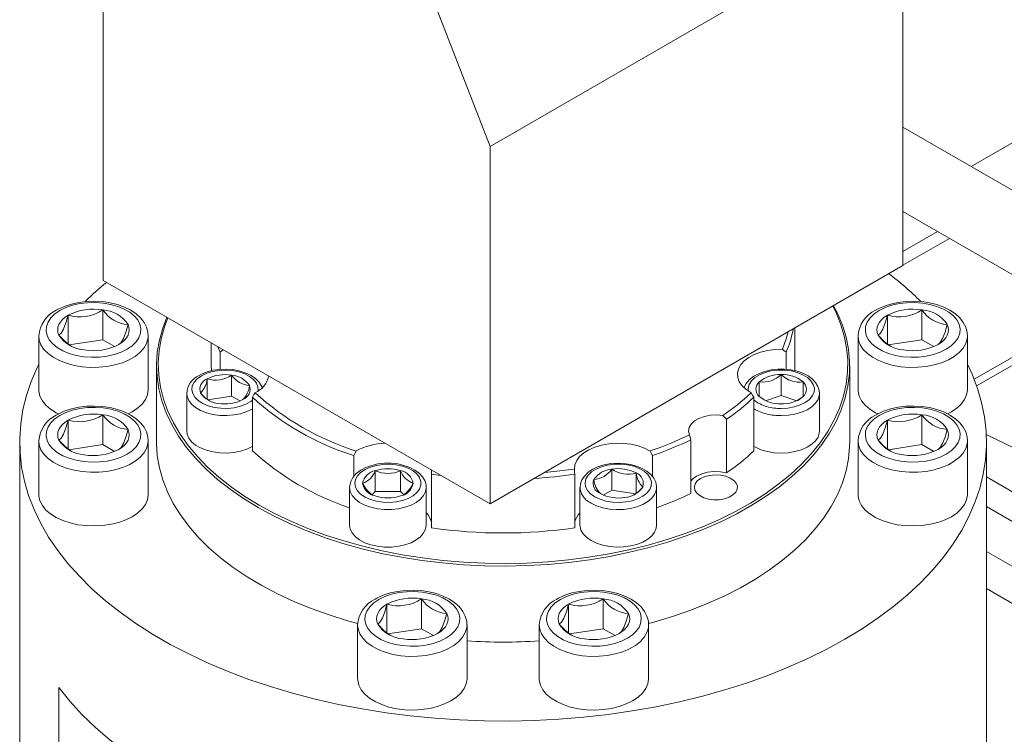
# Model space of a CAD drawing. Header units: millimetres. Extents: x 525 to 29324, y 175 to 20618.
# Tile 152 of 220: x 6791 to 7061, y 14985 to 15181. Entities that reach past the tile are written whole.
import ezdxf

# ---------------------------------------------------------------- set-up
doc = ezdxf.new("R2010")
doc.units = ezdxf.units.MM
doc.linetypes.add('SLD-Centrada-doble', pattern=[12.7, 6.35, -1.27, 1.27, -1.27, 1.27, -1.27])
doc.linetypes.add('SLD-Continua', pattern=[0])

msp = doc.modelspace()

# ---------------------------------------------------------------- linework, layer by layer
at = {"color": 7, "linetype": 'SLD-Continua', "lineweight": 18, "ltscale": 35}
for p, q in [((6891.47, 15220.23), (6920.04, 15146.58)), ((7033.17, 15211.9), (6920.04, 15146.58)), ((7033.17, 15211.9), (7033.17, 15113.91)), ((6813.97, 15109.83), (6813.97, 15207.82)), ((7384.42, 14949.08), (7033.17, 15151.85)), ((6920.04, 15146.58), (6920.04, 15048.6)), ((7033.17, 15128.76), (7373.41, 14932.35)), ((7045.94, 15121.39), (7033.17, 15114.02)), ((7045.94, 15121.39), (7033.17, 15114.02)), ((7045.94, 15121.39), (7033.17, 15114.02)), ((7045.94, 15121.39), (7033.17, 15114.02)), ((7045.94, 15121.39), (7033.17, 15114.02)), ((7033.17, 15113.91), (6920.04, 15048.6)), ((6920.04, 15048.6), (6813.97, 15109.83)), ((6804.36, 15092.45), (6804.36, 15100.31)), ((6813.84, 15093.61), (6813.84, 15101.78)), ((7028.91, 15092.45), (7028.91, 15100.31)), ((7038.39, 15093.61), (7038.39, 15101.78)), ((7082.76, 15100.13), (7052.69, 15082.78)), ((7082.76, 15100.13), (7052.69, 15082.78)), ((7082.76, 15100.13), (7052.69, 15082.78)), ((7082.76, 15100.13), (7052.69, 15082.78)), ((7082.76, 15100.13), (7052.69, 15082.78)), ((6796.3, 15094.67), (6796.3, 15079.97)), ((6826.3, 15079.97), (6826.3, 15094.67)), ((7003.57, 15086.84), (7003.57, 15096.82)), ((7020.85, 15094.67), (7020.85, 15079.97)), ((7050.85, 15079.97), (7050.85, 15094.67)), ((6813.84, 15093.61), (6804.57, 15092.18)), ((6817.09, 15091.73), (6813.84, 15093.61)), ((6843.57, 15092.74), (6843.57, 15086.84)), ((7038.39, 15093.61), (7029.12, 15092.18)), ((7041.64, 15091.73), (7038.39, 15093.61)), ((6846.02, 15090.19), (6845.41, 15091.68)), ((6846.02, 15085.49), (6846.02, 15090.19)), ((7001.12, 15090.19), (7001.12, 15085.48)), ((6828.57, 15086.43), (6828.57, 15065.61)), ((6843.57, 15086.84), (6843.63, 15085.13)), ((7003.52, 15085.14), (7003.57, 15086.84)), ((7018.57, 15065.61), (7018.57, 15086.43)), ((6849.14, 15078.19), (6849.14, 15083.9)), ((6999.79, 15078.33), (6999.79, 15084.04)), ((6842.45, 15077.21), (6842.45, 15082.87)), ((6993.79, 15082.04), (6993.79, 15078.04)), ((7005.79, 15078.04), (7005.79, 15082.04)), ((6836.85, 15078.9), (6836.85, 15068.61)), ((6999.79, 15078.33), (6995.51, 15076.9)), ((7004.07, 15076.9), (6999.79, 15078.33)), ((7010.29, 15068.61), (7010.29, 15078.9)), ((6849.14, 15078.19), (6842.64, 15077.18)), ((6851.49, 15076.83), (6849.14, 15078.19)), ((6854.84, 15077.9), (6854.84, 15063.2)), ((6992.3, 15063.2), (6992.3, 15077.9)), ((6993.79, 15078.04), (6995, 15077.19)), ((6813.84, 15064.88), (6813.84, 15073.04)), ((6821.9, 15073.85), (6820.82, 15073.28)), ((6984.84, 15071.84), (6983.83, 15072.86)), ((7038.39, 15064.88), (7038.39, 15073.04)), ((7046.45, 15073.85), (7045.36, 15073.28)), ((6804.36, 15063.72), (6804.36, 15071.57)), ((6984.84, 15071.84), (6984.84, 15057.14)), ((7028.91, 15063.72), (7028.91, 15071.57)), ((6974.66, 15067.56), (6975.01, 15066.16)), ((7056.02, 15067.63), (7090.05, 15051.13)), ((7056.02, 15067.63), (7090.05, 15051.13)), ((7056.02, 15067.63), (7090.05, 15051.13)), ((7056.02, 15067.63), (7090.05, 15051.13)), ((7056.02, 15067.63), (7090.05, 15051.13)), ((6791.07, 15065.61), (6791.07, 14959.05)), ((6796.3, 15065.93), (6796.3, 15051.24)), ((6813.84, 15064.88), (6804.57, 15063.44)), ((6817.09, 15063), (6813.84, 15064.88)), ((6826.3, 15051.24), (6826.3, 15065.93)), ((6975.01, 15051.46), (6975.01, 15066.16)), ((7020.85, 15065.93), (7020.85, 15051.24)), ((7038.39, 15064.88), (7029.12, 15063.44)), ((7041.64, 15063), (7038.39, 15064.88)), ((7050.85, 15051.24), (7050.85, 15065.93)), ((7056.07, 14959.05), (7056.07, 15065.61)), ((6882.63, 15056.13), (6882.63, 15061.86)), ((6964.52, 15061.86), (6964.52, 15056.12)), ((6888.54, 15052.01), (6888.54, 15057.73)), ((6895.46, 15052.01), (6895.46, 15057.73)), ((6906.5, 15056.41), (6903.93, 15056.76)), ((6903.93, 15056.76), (6903.93, 15042.07)), ((6943.22, 15042.07), (6943.22, 15056.76)), ((6953.35, 15052.41), (6953.35, 15058.13)), ((6960.04, 15051.44), (6960.04, 15057.09)), ((7107.54, 15026.32), (7056.07, 15056.03)), ((7107.54, 15026.32), (7056.07, 15056.03)), ((7100.46, 15030.41), (7056.07, 15056.03)), ((7100.46, 15030.41), (7056.07, 15056.03)), ((7107.54, 15026.32), (7056.07, 15056.03)), ((7107.54, 15026.32), (7056.07, 15056.03)), ((7107.54, 15026.32), (7056.07, 15056.03)), ((7100.46, 15030.41), (7056.07, 15056.03)), ((7100.46, 15030.41), (7056.07, 15056.03)), ((7100.46, 15030.41), (7056.07, 15056.03)), ((6881.5, 15053.12), (6881.5, 15042.83)), ((6888.54, 15052.01), (6887.67, 15051.15)), ((6895.46, 15052.01), (6888.54, 15052.01)), ((6896.33, 15051.15), (6895.46, 15052.01)), ((6902.5, 15042.83), (6902.5, 15053.12)), ((6944.64, 15053.12), (6944.64, 15042.83)), ((6953.35, 15052.41), (6951, 15051.06)), ((6959.86, 15051.41), (6953.35, 15052.41)), ((6965.64, 15042.83), (6965.64, 15053.12)), ((6965.64, 15053.12), (6965.64, 15052.97)), ((7260.3, 14929.97), (7056.07, 15047.87)), ((7244, 14927.13), (7056.07, 15035.62)), ((7234.56, 14922.38), (7056.07, 15025.42)), ((6901.22, 15014.43), (6901.22, 15022.6)), ((6951, 15014.43), (6951, 15022.6)), ((6891.74, 15013.27), (6891.74, 15021.13)), ((6941.52, 15013.27), (6941.52, 15021.13)), ((6883.68, 15015.49), (6883.68, 15000.79)), ((6901.22, 15014.43), (6891.95, 15013)), ((6904.48, 15012.55), (6901.22, 15014.43)), ((6913.68, 15000.79), (6913.68, 15015.49)), ((6933.46, 15015.49), (6933.46, 15000.79)), ((6951, 15014.43), (6941.73, 15013)), ((6954.26, 15012.55), (6951, 15014.43)), ((6963.46, 15000.79), (6963.46, 15015.49)), ((6801.76, 14998.35), (6801.76, 14928.95))]:
    msp.add_line(p, q, dxfattribs=at)
at = {"color": 8, "linetype": 'SLD-Centrada-doble', "lineweight": 18, "ltscale": 35}
for p, q in [((7100.46, 15169.16), (7051.83, 15141.08)), ((7100.46, 15169.16), (7051.83, 15141.08)), ((7100.46, 15169.16), (7051.83, 15141.08)), ((7100.46, 15169.16), (7051.83, 15141.08)), ((7100.46, 15169.16), (7051.83, 15141.08)), ((7042.67, 15123.27), (7033.17, 15117.79)), ((7042.67, 15123.27), (7033.17, 15117.79)), ((7042.67, 15123.27), (7033.17, 15117.79)), ((7042.67, 15123.27), (7033.17, 15117.79)), ((7042.67, 15123.27), (7033.17, 15117.79)), ((7084.67, 15099.03), (7053.37, 15080.97)), ((7084.67, 15099.03), (7053.37, 15080.97)), ((7084.67, 15099.03), (7053.37, 15080.97)), ((7084.67, 15099.03), (7053.37, 15080.97)), ((7084.67, 15099.03), (7053.37, 15080.97))]:
    msp.add_line(p, q, dxfattribs=at)
at = {"color": 8, "linetype": 'SLD-Centrada-doble', "lineweight": 18, "ltscale": 35, "flags": 128}
for points in [[(6802.1, 15101.61), (6800.72, 15100.67), (6799.62, 15099.6), (6798.84, 15098.45), (6798.4, 15097.23), (6798.31, 15096), (6798.57, 15094.77), (6799.19, 15093.58), (6800.13, 15092.46), (6801.38, 15091.46), (6802.9, 15090.58), (6804.64, 15089.86), (6806.57, 15089.31), (6808.63, 15088.96), (6810.76, 15088.81), (6812.91, 15088.86), (6815.01, 15089.11), (6817.01, 15089.56), (6818.85, 15090.2), (6820.49, 15091), (6821.88, 15091.94), (6822.98, 15093.01), (6823.76, 15094.16), (6824.2, 15095.38), (6824.29, 15096.62), (6824.02, 15097.85), (6823.41, 15099.03), (6822.46, 15100.15), (6821.22, 15101.16), (6819.7, 15102.03), (6817.95, 15102.75), (6816.02, 15103.3), (6813.97, 15103.65), (6811.83, 15103.8), (6809.69, 15103.75), (6807.59, 15103.5), (6805.59, 15103.05), (6803.74, 15102.41), (6802.1, 15101.61)], [(7026.65, 15101.61), (7025.27, 15100.67), (7024.17, 15099.6), (7023.39, 15098.45), (7022.95, 15097.23), (7022.86, 15096), (7023.12, 15094.77), (7023.73, 15093.58), (7024.68, 15092.46), (7025.93, 15091.46), (7027.44, 15090.58), (7029.19, 15089.86), (7031.12, 15089.31), (7033.18, 15088.96), (7035.31, 15088.81), (7037.45, 15088.86), (7039.55, 15089.11), (7041.55, 15089.56), (7043.4, 15090.2), (7045.04, 15091), (7046.43, 15091.94), (7047.52, 15093.01), (7048.3, 15094.16), (7048.75, 15095.38), (7048.83, 15096.62), (7048.57, 15097.85), (7047.96, 15099.03), (7047.01, 15100.15), (7045.77, 15101.16), (7044.25, 15102.03), (7042.5, 15102.75), (7040.57, 15103.3), (7038.51, 15103.65), (7036.38, 15103.8), (7034.24, 15103.75), (7032.14, 15103.5), (7030.14, 15103.05), (7028.29, 15102.41), (7026.65, 15101.61)], [(6826.3, 15094.63), (6826.23, 15093.84), (6825.83, 15092.54), (6825.1, 15091.28), (6824.04, 15090.11), (6822.68, 15089.04), (6821.06, 15088.1), (6819.21, 15087.32), (6817.17, 15086.7), (6814.99, 15086.28), (6812.73, 15086.05), (6810.44, 15086.03), (6808.16, 15086.2), (6805.96, 15086.58), (6803.88, 15087.15), (6801.98, 15087.89), (6800.29, 15088.79), (6798.87, 15089.83), (6797.73, 15090.98), (6796.91, 15092.22), (6796.43, 15093.51), (6796.3, 15094.67)], [(7050.85, 15094.63), (7050.78, 15093.84), (7050.38, 15092.54), (7049.65, 15091.28), (7048.59, 15090.11), (7047.23, 15089.04), (7045.61, 15088.1), (7043.76, 15087.32), (7041.72, 15086.7), (7039.54, 15086.28), (7037.28, 15086.05), (7034.98, 15086.03), (7032.71, 15086.2), (7030.51, 15086.58), (7028.43, 15087.15), (7026.53, 15087.89), (7024.84, 15088.79), (7023.41, 15089.83), (7022.28, 15090.98), (7021.46, 15092.22), (7020.98, 15093.51), (7020.85, 15094.67)], [(6840.92, 15083.76), (6839.75, 15082.93), (6838.9, 15081.99), (6838.39, 15080.97), (6838.25, 15079.91), (6838.49, 15078.85), (6839.08, 15077.85), (6840.02, 15076.93), (6841.25, 15076.14), (6842.73, 15075.51), (6844.41, 15075.07), (6846.2, 15074.83), (6848.04, 15074.8), (6849.85, 15074.99), (6851.56, 15075.39), (6853.1, 15075.97), (6854.4, 15076.72), (6854.84, 15077.06)], [(6856.42, 15079.59), (6856.42, 15079.64), (6856.38, 15080.71), (6855.96, 15081.74), (6855.19, 15082.71), (6854.1, 15083.56), (6852.74, 15084.28), (6851.15, 15084.82), (6849.41, 15085.16), (6847.58, 15085.29), (6845.75, 15085.21), (6843.98, 15084.92), (6842.34, 15084.43), (6840.92, 15083.76)], [(6999.79, 15074.79), (7001.62, 15074.9), (7003.38, 15075.21), (7004.99, 15075.73), (7006.39, 15076.42), (7007.51, 15077.26), (7008.32, 15078.22), (7008.79, 15079.25), (7008.88, 15080.31), (7008.6, 15081.36), (7007.96, 15082.36), (7006.99, 15083.26), (7005.72, 15084.03), (7004.21, 15084.63), (7002.52, 15085.05), (7000.71, 15085.27), (6998.87, 15085.27), (6997.07, 15085.05), (6995.38, 15084.63), (6993.86, 15084.03), (6992.6, 15083.26), (6991.62, 15082.36), (6990.98, 15081.36), (6990.7, 15080.31), (6990.73, 15079.59)], [(6854.84, 15074.65), (6854.78, 15074.61), (6853.29, 15073.9), (6851.59, 15073.35), (6849.76, 15073), (6847.84, 15072.84), (6845.9, 15072.89), (6844.01, 15073.15), (6842.24, 15073.6), (6840.64, 15074.23), (6839.27, 15075.03), (6838.18, 15075.95), (6837.4, 15076.97), (6836.95, 15078.06), (6836.85, 15078.88)], [(7010.29, 15078.86), (7010.25, 15078.34), (7009.89, 15077.24), (7009.19, 15076.2), (7008.17, 15075.25), (7006.87, 15074.42), (7005.32, 15073.74), (7003.58, 15073.25), (7001.72, 15072.94), (6999.79, 15072.84)], [(6802.1, 15072.87), (6800.72, 15071.93), (6799.62, 15070.86), (6798.84, 15069.71), (6798.4, 15068.5), (6798.31, 15067.26), (6798.57, 15066.03), (6799.19, 15064.84), (6800.13, 15063.73), (6801.38, 15062.72), (6802.9, 15061.84), (6804.64, 15061.12), (6806.57, 15060.58), (6808.63, 15060.22), (6810.76, 15060.07), (6812.91, 15060.12), (6815.01, 15060.37), (6817.01, 15060.83), (6818.85, 15061.46), (6820.49, 15062.26), (6821.88, 15063.21), (6822.98, 15064.27), (6823.76, 15065.43), (6824.2, 15066.64), (6824.29, 15067.88), (6824.02, 15069.11), (6823.41, 15070.3), (6822.46, 15071.41), (6821.22, 15072.42), (6819.7, 15073.29), (6817.95, 15074.01), (6816.02, 15074.56), (6813.97, 15074.91), (6811.83, 15075.07), (6809.69, 15075.01), (6807.59, 15074.76), (6805.59, 15074.31), (6803.74, 15073.68), (6802.1, 15072.87)], [(7026.65, 15072.87), (7025.27, 15071.93), (7024.17, 15070.86), (7023.39, 15069.71), (7022.95, 15068.5), (7022.86, 15067.26), (7023.12, 15066.03), (7023.73, 15064.84), (7024.68, 15063.73), (7025.93, 15062.72), (7027.44, 15061.84), (7029.19, 15061.12), (7031.12, 15060.58), (7033.18, 15060.22), (7035.31, 15060.07), (7037.45, 15060.12), (7039.55, 15060.37), (7041.55, 15060.83), (7043.4, 15061.46), (7045.04, 15062.26), (7046.43, 15063.21), (7047.52, 15064.27), (7048.3, 15065.43), (7048.75, 15066.64), (7048.83, 15067.88), (7048.57, 15069.11), (7047.96, 15070.3), (7047.01, 15071.41), (7045.77, 15072.42), (7044.25, 15073.29), (7042.5, 15074.01), (7040.57, 15074.56), (7038.51, 15074.91), (7036.38, 15075.07), (7034.24, 15075.01), (7032.14, 15074.76), (7030.14, 15074.31), (7028.29, 15073.68), (7026.65, 15072.87)], [(6826.3, 15065.89), (6826.23, 15065.11), (6825.83, 15063.8), (6825.1, 15062.54), (6824.04, 15061.37), (6822.68, 15060.3), (6821.06, 15059.36), (6819.21, 15058.58), (6817.17, 15057.97), (6814.99, 15057.54), (6812.73, 15057.31), (6810.44, 15057.29), (6808.16, 15057.47), (6805.96, 15057.84), (6803.88, 15058.41), (6801.98, 15059.15), (6800.29, 15060.05), (6798.87, 15061.09), (6797.73, 15062.24), (6796.91, 15063.48), (6796.43, 15064.78), (6796.3, 15065.93)], [(7050.85, 15065.89), (7050.78, 15065.11), (7050.38, 15063.8), (7049.65, 15062.54), (7048.59, 15061.37), (7047.23, 15060.3), (7045.61, 15059.36), (7043.76, 15058.58), (7041.72, 15057.97), (7039.54, 15057.54), (7037.28, 15057.31), (7034.98, 15057.29), (7032.71, 15057.47), (7030.51, 15057.84), (7028.43, 15058.41), (7026.53, 15059.15), (7024.84, 15060.05), (7023.41, 15061.09), (7022.28, 15062.24), (7021.46, 15063.48), (7020.98, 15064.78), (7020.85, 15065.93)], [(6882.9, 15054.27), (6883.09, 15053.21), (6883.64, 15052.19), (6884.53, 15051.27), (6885.73, 15050.46), (6887.19, 15049.81), (6888.84, 15049.34), (6890.62, 15049.07), (6892.46, 15049.02), (6894.28, 15049.18), (6896.01, 15049.55), (6897.57, 15050.11), (6898.9, 15050.84), (6899.96, 15051.72), (6900.68, 15052.69), (6901.05, 15053.73), (6901.05, 15054.8), (6900.68, 15055.84), (6899.96, 15056.82), (6898.9, 15057.69), (6897.57, 15058.42), (6896.01, 15058.98), (6894.28, 15059.35), (6892.46, 15059.51), (6890.62, 15059.46), (6888.84, 15059.19), (6887.19, 15058.72), (6885.73, 15058.07), (6884.53, 15057.27), (6883.64, 15056.34), (6883.09, 15055.32), (6882.9, 15054.27)], [(6948.71, 15050.55), (6950.14, 15049.88), (6951.77, 15049.39), (6953.54, 15049.1), (6955.37, 15049.01), (6957.2, 15049.15), (6958.94, 15049.49), (6960.53, 15050.03), (6961.9, 15050.74), (6962.98, 15051.6), (6963.75, 15052.57), (6964.17, 15053.6), (6964.22, 15054.67), (6963.89, 15055.71), (6963.21, 15056.7), (6962.2, 15057.59), (6960.89, 15058.34), (6959.36, 15058.92), (6957.65, 15059.32), (6955.83, 15059.5), (6953.99, 15059.48), (6952.2, 15059.24), (6950.53, 15058.79), (6949.04, 15058.16), (6947.81, 15057.38), (6946.87, 15056.46), (6946.28, 15055.45), (6946.05, 15054.4), (6946.19, 15053.34), (6946.69, 15052.32), (6947.54, 15051.38), (6948.71, 15050.55)], [(6902.5, 15053.1), (6902.32, 15052.01), (6901.79, 15050.93), (6900.93, 15049.93), (6899.76, 15049.04), (6898.33, 15048.29), (6896.68, 15047.7), (6894.87, 15047.29), (6892.97, 15047.09), (6891.03, 15047.09), (6889.13, 15047.29), (6887.32, 15047.7), (6885.67, 15048.29), (6884.24, 15049.04), (6883.07, 15049.93), (6882.21, 15050.93), (6881.68, 15052.01), (6881.5, 15053.12)], [(6965.64, 15052.97), (6965.54, 15052.29), (6965.1, 15051.2), (6964.32, 15050.17), (6963.22, 15049.25), (6961.85, 15048.46), (6960.25, 15047.83), (6958.48, 15047.38), (6956.59, 15047.12), (6954.66, 15047.07), (6952.74, 15047.22), (6950.9, 15047.58), (6949.21, 15048.12), (6947.72, 15048.84)], [(6889.49, 15022.43), (6888.1, 15021.48), (6887, 15020.42), (6886.22, 15019.26), (6885.78, 15018.05), (6885.69, 15016.81), (6885.96, 15015.58), (6886.57, 15014.39), (6887.51, 15013.28), (6888.76, 15012.27), (6890.28, 15011.4), (6892.03, 15010.68), (6893.96, 15010.13), (6896.01, 15009.78), (6898.14, 15009.62), (6900.29, 15009.67), (6902.39, 15009.93), (6904.39, 15010.38), (6906.23, 15011.01), (6907.87, 15011.82), (6909.26, 15012.76), (6910.36, 15013.83), (6911.14, 15014.98), (6911.58, 15016.19), (6911.67, 15017.43), (6911.4, 15018.66), (6910.79, 15019.85), (6909.85, 15020.96), (6908.6, 15021.97), (6907.08, 15022.85), (6905.34, 15023.57), (6903.41, 15024.11), (6901.35, 15024.47), (6899.22, 15024.62), (6897.07, 15024.57), (6894.97, 15024.31), (6892.97, 15023.86), (6891.13, 15023.23), (6889.49, 15022.43)], [(6939.27, 15022.43), (6937.88, 15021.48), (6936.78, 15020.42), (6936, 15019.26), (6935.56, 15018.05), (6935.47, 15016.81), (6935.74, 15015.58), (6936.35, 15014.39), (6937.29, 15013.28), (6938.54, 15012.27), (6940.06, 15011.4), (6941.81, 15010.68), (6943.74, 15010.13), (6945.79, 15009.78), (6947.92, 15009.62), (6950.07, 15009.67), (6952.17, 15009.93), (6954.17, 15010.38), (6956.02, 15011.01), (6957.65, 15011.82), (6959.04, 15012.76), (6960.14, 15013.83), (6960.92, 15014.98), (6961.36, 15016.19), (6961.45, 15017.43), (6961.19, 15018.66), (6960.57, 15019.85), (6959.63, 15020.96), (6958.38, 15021.97), (6956.86, 15022.85), (6955.12, 15023.57), (6953.19, 15024.11), (6951.13, 15024.47), (6949, 15024.62), (6946.85, 15024.57), (6944.75, 15024.31), (6942.75, 15023.86), (6940.91, 15023.23), (6939.27, 15022.43)], [(6913.68, 15015.44), (6913.61, 15014.66), (6913.22, 15013.35), (6912.48, 15012.1), (6911.43, 15010.92), (6910.07, 15009.85), (6908.44, 15008.92), (6906.59, 15008.13), (6904.55, 15007.52), (6902.38, 15007.1), (6900.12, 15006.87), (6897.82, 15006.84), (6895.54, 15007.02), (6893.34, 15007.4), (6891.26, 15007.96), (6889.36, 15008.7), (6887.68, 15009.6), (6886.25, 15010.64), (6885.11, 15011.8), (6884.3, 15013.03), (6883.82, 15014.33), (6883.68, 15015.49)], [(6963.46, 15015.44), (6963.39, 15014.66), (6963, 15013.35), (6962.26, 15012.1), (6961.21, 15010.92), (6959.85, 15009.85), (6958.23, 15008.92), (6956.37, 15008.13), (6954.33, 15007.52), (6952.16, 15007.1), (6949.9, 15006.87), (6947.6, 15006.84), (6945.32, 15007.02), (6943.12, 15007.4), (6941.04, 15007.96), (6939.14, 15008.7), (6937.46, 15009.6), (6936.03, 15010.64), (6934.89, 15011.8), (6934.08, 15013.03), (6933.6, 15014.33), (6933.46, 15015.49)]]:
    msp.add_lwpolyline(points, dxfattribs=at)
at = {"color": 7, "linetype": 'SLD-Continua', "lineweight": 18, "ltscale": 35, "flags": 128}
for points in [[(6826.27, 15094.62), (6826.21, 15095.71), (6825.83, 15097.07), (6825.17, 15098.37), (6824.22, 15099.58), (6822.99, 15100.7), (6821.51, 15101.7), (6819.79, 15102.55), (6817.9, 15103.24), (6815.87, 15103.74), (6813.75, 15104.05), (6811.59, 15104.18), (6809.42, 15104.1), (6807.28, 15103.84), (6805.23, 15103.39), (6803.29, 15102.75), (6801.6, 15101.99), (6801.1, 15101.71)], [(7014.16, 15102.94), (7015.21, 15100.89), (7016.57, 15097.64), (7017.58, 15094.35), (7018.24, 15091.02), (7018.55, 15087.68), (7018.5, 15084.34), (7018.1, 15081), (7017.36, 15077.68), (7016.26, 15074.4), (7014.82, 15071.16), (7013.03, 15067.98), (7010.92, 15064.86), (7008.48, 15061.83), (7005.72, 15058.89), (7002.66, 15056.05), (6999.31, 15053.32), (6995.67, 15050.71), (6991.76, 15048.24), (6987.6, 15045.92), (6983.21, 15043.74), (6978.59, 15041.72), (6973.76, 15039.86), (6968.75, 15038.18), (6963.57, 15036.68), (6958.25, 15035.37), (6952.79, 15034.24), (6947.22, 15033.31), (6941.57, 15032.58), (6935.85, 15032.05), (6930.09, 15031.71), (6924.3, 15031.59), (6918.5, 15031.66), (6912.73, 15031.94), (6907, 15032.43), (6901.32, 15033.11), (6895.73, 15033.99), (6890.25, 15035.07), (6884.89, 15036.34), (6879.67, 15037.79), (6874.62, 15039.43), (6869.74, 15041.24), (6865.07, 15043.22), (6860.62, 15045.36), (6856.4, 15047.65)], [(6856.75, 15048.26), (6860.95, 15045.98), (6865.38, 15043.85), (6870.03, 15041.88), (6874.87, 15040.08), (6879.9, 15038.46), (6885.09, 15037.01), (6890.42, 15035.75), (6895.88, 15034.68), (6901.44, 15033.8), (6907.08, 15033.12), (6912.79, 15032.64), (6918.53, 15032.36), (6924.29, 15032.28), (6930.05, 15032.41), (6935.79, 15032.74), (6941.48, 15033.27), (6947.1, 15034), (6952.64, 15034.93), (6958.06, 15036.05), (6963.36, 15037.35), (6968.51, 15038.85), (6973.5, 15040.52), (6978.3, 15042.36), (6982.89, 15044.37), (6987.27, 15046.54), (6991.4, 15048.85), (6995.29, 15051.31), (6998.91, 15053.9), (7002.25, 15056.61), (7005.29, 15059.44), (7008.03, 15062.37), (7010.46, 15065.38), (7012.56, 15068.48), (7014.34, 15071.65), (7015.77, 15074.87), (7016.86, 15078.14), (7017.61, 15081.44), (7018, 15084.76), (7018.05, 15088.08), (7017.74, 15091.41), (7017.08, 15094.71), (7016.08, 15097.99), (7014.73, 15101.22), (7013.93, 15102.8)], [(7050.82, 15094.62), (7050.76, 15095.71), (7050.38, 15097.07), (7049.71, 15098.37), (7048.77, 15099.58), (7047.54, 15100.7), (7046.06, 15101.7), (7044.34, 15102.55), (7042.45, 15103.24), (7040.42, 15103.74), (7038.3, 15104.05), (7036.14, 15104.18), (7033.97, 15104.1), (7031.83, 15103.84), (7029.78, 15103.39), (7027.84, 15102.75), (7026.15, 15101.99), (7025.65, 15101.71)], [(6801.82, 15094.84), (6801.57, 15095.57), (6801.48, 15096.31), (6801.57, 15097.05), (6801.82, 15097.77), (6802.23, 15098.47), (6802.8, 15099.14), (6803.51, 15099.75), (6804.36, 15100.31)], [(6804.36, 15100.31), (6803.75, 15098.22), (6803.09, 15096.51), (6802.44, 15095.4), (6801.82, 15094.84)], [(7026.36, 15094.84), (7026.11, 15095.57), (7026.03, 15096.31), (7026.11, 15097.05), (7026.36, 15097.77), (7026.78, 15098.47), (7027.35, 15099.14), (7028.06, 15099.75), (7028.91, 15100.31)], [(7028.91, 15100.31), (7028.29, 15098.22), (7027.64, 15096.51), (7026.98, 15095.4), (7026.36, 15094.84)], [(6820.78, 15097.77), (6821.03, 15097.05), (6821.11, 15096.31), (6821.03, 15095.57), (6820.78, 15094.84), (6820.37, 15094.14), (6819.8, 15093.47), (6819.08, 15092.86), (6818.24, 15092.3)], [(6818.24, 15092.3), (6818.85, 15092.85), (6819.5, 15093.95), (6820.16, 15095.66), (6820.78, 15097.77)], [(6856.4, 15047.65), (6852.43, 15050.08), (6848.72, 15052.66), (6845.29, 15055.35), (6842.16, 15058.17), (6839.32, 15061.08), (6836.8, 15064.1), (6834.61, 15067.19), (6832.74, 15070.36), (6831.21, 15073.58), (6830.03, 15076.86), (6829.19, 15080.17), (6828.71, 15083.5), (6828.57, 15086.85), (6828.79, 15090.19), (6829.37, 15093.52), (6830.29, 15096.82), (6831.42, 15099.76)], [(6831.69, 15099.6), (6830.78, 15097.17), (6829.86, 15093.89), (6829.29, 15090.58), (6829.07, 15087.25), (6829.21, 15083.93), (6829.69, 15080.61), (6830.52, 15077.32), (6831.7, 15074.06), (6833.22, 15070.85), (6835.08, 15067.7), (6837.26, 15064.62), (6839.77, 15061.63), (6842.59, 15058.72), (6845.7, 15055.92), (6849.11, 15053.24), (6852.8, 15050.68), (6856.75, 15048.26)], [(7045.33, 15097.77), (7045.58, 15097.05), (7045.66, 15096.31), (7045.58, 15095.57), (7045.33, 15094.84), (7044.91, 15094.14), (7044.35, 15093.47), (7043.63, 15092.86), (7042.79, 15092.3)], [(7042.79, 15092.3), (7043.4, 15092.85), (7044.05, 15093.95), (7044.71, 15095.66), (7045.33, 15097.77)], [(6801.82, 15094.84), (6803.5, 15093.09), (6805.29, 15091.76)], [(7000.11, 15091.05), (7001.18, 15093.84), (7001.74, 15095.77)], [(7026.36, 15094.84), (7028.05, 15093.09), (7029.83, 15091.76)], [(6846.82, 15090.87), (6846.47, 15090.58), (6846.02, 15090.19)], [(6991.53, 15079.1), (6990.16, 15079.99), (6989.08, 15081), (6988.31, 15082.11), (6987.88, 15083.27), (6987.81, 15084.46), (6988.08, 15085.64), (6988.7, 15086.78), (6989.65, 15087.83), (6990.9, 15088.78), (6992.42, 15089.59), (6994.15, 15090.24), (6996.04, 15090.7), (6998.05, 15090.98), (7000.11, 15091.05)], [(7001.12, 15090.19), (7000.56, 15090.68), (7000.11, 15091.05)], [(7050.85, 15086.88), (7052.13, 15084.13), (7053.61, 15080.29), (7054.74, 15076.4), (7055.53, 15072.49), (7055.97, 15068.56), (7056.06, 15064.62), (7055.8, 15060.68), (7055.18, 15056.76), (7054.22, 15052.86), (7052.91, 15049), (7051.26, 15045.17), (7049.27, 15041.41), (7046.94, 15037.7), (7044.29, 15034.07), (7041.32, 15030.53), (7038.03, 15027.08), (7034.45, 15023.73), (7030.57, 15020.49), (7026.4, 15017.37), (7021.96, 15014.37), (7017.26, 15011.52), (7012.32, 15008.81), (7007.13, 15006.24), (7001.73, 15003.84), (6996.12, 15001.6), (6990.31, 14999.53), (6984.33, 14997.63), (6978.19, 14995.92), (6971.9, 14994.39), (6965.49, 14993.04), (6958.96, 14991.89), (6952.34, 14990.94), (6945.65, 14990.18), (6938.89, 14989.63), (6932.1, 14989.27), (6925.28, 14989.12), (6918.45, 14989.17), (6911.65, 14989.43), (6904.87, 14989.88), (6898.14, 14990.54), (6891.48, 14991.39), (6884.9, 14992.44), (6878.43, 14993.69), (6872.08, 14995.13), (6865.86, 14996.75), (6859.8, 14998.56), (6853.9, 15000.54), (6848.19, 15002.7), (6842.69, 15005.02), (6837.39, 15007.51), (6832.32, 15010.14), (6827.5, 15012.93), (6822.93, 15015.85), (6818.63, 15018.91), (6814.6, 15022.09), (6810.86, 15025.39), (6807.43, 15028.79), (6804.3, 15032.29), (6801.49, 15035.88), (6799, 15039.55), (6796.84, 15043.28), (6795.02, 15047.08), (6793.53, 15050.92), (6792.4, 15054.81), (6791.61, 15058.72), (6791.17, 15062.65), (6791.08, 15066.59), (6791.35, 15070.53), (6791.96, 15074.45), (6792.92, 15078.35), (6794.23, 15082.21), (6795.89, 15086.04), (6796.3, 15086.88)], [(6857.49, 15080.57), (6857.29, 15081.09), (6856.59, 15082.12), (6855.61, 15083.06), (6854.37, 15083.89), (6852.91, 15084.57), (6851.27, 15085.09), (6849.53, 15085.41), (6847.72, 15085.55), (6845.91, 15085.49), (6844.13, 15085.24), (6842.45, 15084.8), (6840.9, 15084.18), (6840.22, 15083.83)], [(7010.26, 15078.84), (7010.23, 15079.66), (7009.87, 15080.8), (7009.24, 15081.85), (7008.34, 15082.82), (7007.17, 15083.68), (7005.76, 15084.41), (7004.17, 15084.97), (7002.45, 15085.34), (7000.65, 15085.53), (6998.83, 15085.52), (6997.04, 15085.33), (6995.33, 15084.94), (6993.74, 15084.37), (6992.31, 15083.62), (6991.11, 15082.69), (6990.17, 15081.61), (6989.62, 15080.58)], [(6801.75, 15073.29), (6801.1, 15073.62), (6799.54, 15074.59), (6798.26, 15075.69), (6797.28, 15076.89), (6796.63, 15078.16), (6796.32, 15079.48), (6796.3, 15079.97)], [(6826.3, 15079.97), (6826.29, 15079.81), (6826.07, 15078.49), (6825.51, 15077.2), (6824.61, 15075.98), (6823.4, 15074.86), (6821.9, 15073.85)], [(6840.66, 15079.01), (6841.93, 15077.71), (6843.11, 15076.83)], [(6854.84, 15077.9), (6855.28, 15078.57), (6855.61, 15079.1)], [(6991.53, 15079.1), (6991.96, 15078.42), (6992.3, 15077.9)], [(7026.3, 15073.29), (7025.65, 15073.62), (7024.09, 15074.59), (7022.81, 15075.69), (7021.83, 15076.89), (7021.18, 15078.16), (7020.87, 15079.48), (7020.85, 15079.97)], [(7050.85, 15079.97), (7050.84, 15079.81), (7050.62, 15078.49), (7050.06, 15077.2), (7049.16, 15075.98), (7047.95, 15074.86), (7046.45, 15073.85)], [(7004.19, 15076.94), (7004.33, 15077), (7005.79, 15078.04)], [(6826.27, 15065.88), (6826.21, 15066.97), (6825.83, 15068.34), (6825.17, 15069.63), (6824.22, 15070.84), (6822.99, 15071.96), (6821.51, 15072.96), (6819.79, 15073.82), (6817.9, 15074.5), (6815.87, 15075), (6813.75, 15075.32), (6811.59, 15075.44), (6809.42, 15075.37), (6807.28, 15075.1), (6805.23, 15074.65), (6803.29, 15074.02), (6801.6, 15073.25), (6801.1, 15072.97)], [(6974.66, 15067.56), (6974.41, 15068.56), (6974.56, 15069.55), (6975.11, 15070.51), (6976.03, 15071.36), (6977.25, 15072.07), (6978.73, 15072.6), (6980.38, 15072.91), (6982.11, 15073), (6983.83, 15072.86)], [(7050.82, 15065.88), (7050.76, 15066.97), (7050.38, 15068.34), (7049.71, 15069.63), (7048.77, 15070.84), (7047.54, 15071.96), (7046.06, 15072.96), (7044.34, 15073.82), (7042.45, 15074.5), (7040.42, 15075), (7038.3, 15075.32), (7036.14, 15075.44), (7033.97, 15075.37), (7031.83, 15075.1), (7029.78, 15074.65), (7027.84, 15074.02), (7026.15, 15073.25), (7025.65, 15072.97)], [(6801.82, 15066.1), (6801.57, 15066.83), (6801.48, 15067.57), (6801.57, 15068.31), (6801.82, 15069.03), (6802.23, 15069.74), (6802.8, 15070.4), (6803.51, 15071.02), (6804.36, 15071.57)], [(6804.36, 15071.57), (6803.75, 15069.49), (6803.09, 15067.77), (6802.44, 15066.66), (6801.82, 15066.1)], [(7026.36, 15066.1), (7026.11, 15066.83), (7026.03, 15067.57), (7026.11, 15068.31), (7026.36, 15069.03), (7026.78, 15069.74), (7027.35, 15070.4), (7028.06, 15071.02), (7028.91, 15071.57)], [(7028.91, 15071.57), (7028.29, 15069.49), (7027.64, 15067.77), (7026.98, 15066.66), (7026.36, 15066.1)], [(6820.78, 15069.03), (6821.03, 15068.31), (6821.11, 15067.57), (6821.03, 15066.83), (6820.78, 15066.1), (6820.37, 15065.4), (6819.8, 15064.73), (6819.08, 15064.12), (6818.24, 15063.56)], [(6818.24, 15063.56), (6818.85, 15064.11), (6819.5, 15065.21), (6820.16, 15066.92), (6820.78, 15069.03)], [(6854.78, 15064.32), (6853.29, 15063.61), (6851.59, 15063.06), (6849.76, 15062.71), (6847.84, 15062.55), (6845.9, 15062.61), (6844.01, 15062.86), (6842.24, 15063.31), (6840.64, 15063.95), (6839.27, 15064.74), (6838.18, 15065.66), (6837.4, 15066.68), (6836.95, 15067.77), (6836.85, 15068.61)], [(7010.29, 15068.61), (7010.25, 15068.05), (7009.89, 15066.95), (7009.19, 15065.91), (7008.17, 15064.96), (7006.87, 15064.13), (7005.32, 15063.46), (7003.58, 15062.96), (7001.72, 15062.65), (6999.79, 15062.55), (6997.86, 15062.65), (6996, 15062.96), (6994.26, 15063.46), (6992.72, 15064.13), (6992.3, 15064.36)], [(7045.33, 15069.03), (7045.58, 15068.31), (7045.66, 15067.57), (7045.58, 15066.83), (7045.33, 15066.1), (7044.91, 15065.4), (7044.35, 15064.73), (7043.63, 15064.12), (7042.79, 15063.56)], [(7042.79, 15063.56), (7043.4, 15064.11), (7044.05, 15065.21), (7044.71, 15066.92), (7045.33, 15069.03)], [(6801.82, 15066.1), (6803.5, 15064.36), (6805.29, 15063.02)], [(6883.71, 15015.83), (6880.96, 15016.59), (6875.86, 15018.18), (6870.94, 15019.95), (6866.22, 15021.89), (6861.71, 15023.98), (6857.43, 15026.24), (6853.39, 15028.64), (6849.62, 15031.18), (6846.12, 15033.85), (6842.91, 15036.63), (6840, 15039.52), (6837.4, 15042.51), (6835.13, 15045.59), (6833.18, 15048.74), (6831.56, 15051.95), (6830.29, 15055.21), (6829.37, 15058.52), (6828.79, 15061.84), (6828.57, 15065.19), (6828.57, 15065.61)], [(6943.15, 15058.17), (6943.27, 15059.35), (6943.74, 15060.51), (6944.55, 15061.61), (6945.68, 15062.61), (6947.08, 15063.48), (6948.72, 15064.2), (6950.55, 15064.75), (6952.52, 15065.11), (6954.56, 15065.27), (6956.62, 15065.22), (6958.64, 15064.98), (6960.55, 15064.53), (6962.31, 15063.91), (6963.85, 15063.12)], [(7018.57, 15065.61), (7018.55, 15064.35), (7018.24, 15061.01), (7017.58, 15057.69), (7016.57, 15054.39), (7015.21, 15051.14), (7013.51, 15047.94), (7011.48, 15044.81), (7009.12, 15041.76), (7006.44, 15038.79), (7003.45, 15035.92), (7000.17, 15033.17), (6996.6, 15030.53), (6992.76, 15028.03), (6988.67, 15025.66), (6984.33, 15023.45), (6979.76, 15021.39), (6974.99, 15019.49), (6970.02, 15017.77), (6964.88, 15016.22), (6963.46, 15015.83)], [(7026.36, 15066.1), (7028.05, 15064.36), (7029.83, 15063.02)], [(6883.29, 15063.12), (6882.91, 15062.42), (6882.63, 15061.86)], [(6964.52, 15061.86), (6964.15, 15062.57), (6963.85, 15063.12)], [(6902.46, 15053.1), (6902.44, 15053.87), (6902.09, 15055), (6901.47, 15056.06), (6900.57, 15057.03), (6899.4, 15057.89), (6897.99, 15058.62), (6896.4, 15059.18), (6894.68, 15059.56), (6892.89, 15059.75), (6891.07, 15059.75), (6889.28, 15059.56), (6887.56, 15059.17), (6885.97, 15058.6), (6884.55, 15057.86), (6883.33, 15056.94), (6882.39, 15055.86), (6881.82, 15054.8), (6881.52, 15053.58), (6881.5, 15053.12)], [(6965.6, 15052.93), (6965.63, 15053.44), (6965.39, 15054.6), (6964.87, 15055.68), (6964.07, 15056.69), (6962.99, 15057.59), (6961.67, 15058.37), (6960.14, 15059), (6958.46, 15059.45), (6956.69, 15059.71), (6954.87, 15059.77), (6953.06, 15059.65), (6951.31, 15059.33), (6949.67, 15058.83), (6948.18, 15058.15), (6946.89, 15057.29), (6945.84, 15056.26), (6945.16, 15055.23), (6944.76, 15054.15), (6944.66, 15053.05)], [(6903.93, 15056.76), (6903.98, 15057.55), (6903.99, 15057.87)], [(6934.97, 15057.22), (6938.32, 15057.55), (6943.15, 15058.17)], [(6943.15, 15058.17), (6943.18, 15057.38), (6943.22, 15056.76)], [(6984.84, 15057.14), (6983.14, 15057.43), (6981.36, 15057.48), (6979.62, 15057.28), (6978, 15056.85), (6976.6, 15056.22), (6975.51, 15055.41), (6975.01, 15054.85)], [(6977.72, 15055.57), (6976.81, 15054.9), (6976.23, 15054.11), (6975.99, 15053.27), (6976.13, 15052.41), (6976.64, 15051.61), (6977.47, 15050.9), (6978.58, 15050.33), (6979.9, 15049.94), (6981.35, 15049.76), (6982.83, 15049.78), (6984.26, 15050.02), (6985.53, 15050.46), (6986.58, 15051.07), (6987.34, 15051.8), (6987.75, 15052.62), (6987.8, 15053.48), (6987.48, 15054.32), (6986.8, 15055.08), (6985.82, 15055.72), (6984.59, 15056.2), (6983.2, 15056.49), (6981.72, 15056.57), (6980.26, 15056.44), (6978.9, 15056.1), (6977.72, 15055.57)], [(6821.9, 15045.11), (6820.16, 15044.25), (6818.21, 15043.55), (6816.1, 15043.03), (6813.87, 15042.71), (6811.58, 15042.58), (6809.29, 15042.66), (6807.05, 15042.93), (6804.9, 15043.4), (6802.9, 15044.06), (6801.1, 15044.88), (6799.54, 15045.86), (6798.26, 15046.95), (6797.28, 15048.15), (6796.63, 15049.43), (6796.32, 15050.74), (6796.3, 15051.24)], [(6826.3, 15051.24), (6826.29, 15051.07), (6826.07, 15049.75), (6825.51, 15048.47), (6824.61, 15047.25), (6823.4, 15046.12), (6821.9, 15045.11)], [(6959.39, 15051.06), (6960.57, 15051.93), (6961.83, 15053.23)], [(7046.45, 15045.11), (7044.71, 15044.25), (7042.76, 15043.55), (7040.64, 15043.03), (7038.42, 15042.71), (7036.13, 15042.58), (7033.84, 15042.66), (7031.59, 15042.93), (7029.45, 15043.4), (7027.45, 15044.06), (7025.65, 15044.88), (7024.09, 15045.86), (7022.81, 15046.95), (7021.83, 15048.15), (7021.18, 15049.43), (7020.87, 15050.74), (7020.85, 15051.24)], [(7050.85, 15051.24), (7050.84, 15051.07), (7050.62, 15049.75), (7050.06, 15048.47), (7049.16, 15047.25), (7047.95, 15046.12), (7046.45, 15045.11)], [(6902.5, 15042.83), (6902.32, 15041.72), (6901.79, 15040.65), (6900.93, 15039.64), (6899.76, 15038.75), (6898.33, 15038), (6896.68, 15037.41), (6894.87, 15037), (6892.97, 15036.8), (6891.03, 15036.8), (6889.13, 15037), (6887.32, 15037.41), (6885.67, 15038), (6884.24, 15038.75), (6883.07, 15039.64), (6882.21, 15040.65), (6881.68, 15041.72), (6881.5, 15042.83), (6881.5, 15042.83)], [(6965.64, 15042.83), (6965.54, 15042), (6965.1, 15040.91), (6964.32, 15039.89), (6963.22, 15038.96), (6961.85, 15038.17), (6960.25, 15037.54), (6958.48, 15037.09), (6956.59, 15036.83), (6954.66, 15036.78), (6952.74, 15036.93), (6950.9, 15037.29), (6949.21, 15037.83), (6947.72, 15038.55), (6946.48, 15039.41), (6945.54, 15040.39), (6944.92, 15041.45), (6944.65, 15042.55), (6944.64, 15042.83)], [(6913.65, 15015.43), (6913.6, 15016.52), (6913.22, 15017.89), (6912.55, 15019.18), (6911.6, 15020.4), (6910.38, 15021.52), (6908.89, 15022.52), (6907.18, 15023.37), (6905.28, 15024.05), (6903.25, 15024.56), (6901.14, 15024.87), (6898.97, 15024.99), (6896.8, 15024.92), (6894.67, 15024.66), (6892.61, 15024.21), (6890.68, 15023.57), (6888.99, 15022.8), (6888.49, 15022.53)], [(6963.43, 15015.43), (6963.38, 15016.52), (6963, 15017.89), (6962.33, 15019.18), (6961.38, 15020.4), (6960.16, 15021.52), (6958.67, 15022.52), (6956.96, 15023.37), (6955.06, 15024.05), (6953.04, 15024.56), (6950.92, 15024.87), (6948.75, 15024.99), (6946.58, 15024.92), (6944.45, 15024.66), (6942.39, 15024.21), (6940.46, 15023.57), (6938.77, 15022.8), (6938.27, 15022.53)], [(6889.2, 15015.66), (6888.95, 15016.38), (6888.87, 15017.12), (6888.95, 15017.86), (6889.2, 15018.59), (6889.61, 15019.29), (6890.18, 15019.96), (6890.89, 15020.57), (6891.74, 15021.13)], [(6891.74, 15021.13), (6891.13, 15019.04), (6890.48, 15017.33), (6889.82, 15016.21), (6889.2, 15015.66)], [(6938.98, 15015.66), (6938.73, 15016.38), (6938.65, 15017.12), (6938.73, 15017.86), (6938.98, 15018.59), (6939.39, 15019.29), (6939.96, 15019.96), (6940.68, 15020.57), (6941.52, 15021.13)], [(6941.52, 15021.13), (6940.91, 15019.04), (6940.26, 15017.33), (6939.6, 15016.21), (6938.98, 15015.66)], [(6908.16, 15018.59), (6908.41, 15017.86), (6908.5, 15017.12), (6908.41, 15016.38), (6908.16, 15015.66), (6907.75, 15014.95), (6907.18, 15014.29), (6906.47, 15013.67), (6905.62, 15013.12)], [(6905.62, 15013.12), (6906.23, 15013.66), (6906.89, 15014.77), (6907.54, 15016.48), (6908.16, 15018.59)], [(6957.94, 15018.59), (6958.19, 15017.86), (6958.28, 15017.12), (6958.19, 15016.38), (6957.94, 15015.66), (6957.53, 15014.95), (6956.96, 15014.29), (6956.25, 15013.67), (6955.4, 15013.12)], [(6955.4, 15013.12), (6956.01, 15013.66), (6956.67, 15014.77), (6957.32, 15016.48), (6957.94, 15018.59)], [(6889.2, 15015.66), (6890.88, 15013.91), (6892.67, 15012.58)], [(6938.98, 15015.66), (6940.67, 15013.91), (6942.45, 15012.58)], [(6909.29, 14994.67), (6907.54, 14993.81), (6905.59, 14993.11), (6903.48, 14992.59), (6901.25, 14992.26), (6898.97, 14992.13), (6896.68, 14992.21), (6894.43, 14992.49), (6892.28, 14992.96), (6890.29, 14993.61), (6888.49, 14994.44), (6886.93, 14995.41), (6885.64, 14996.51), (6884.66, 14997.71), (6884.01, 14998.98), (6883.71, 15000.29), (6883.68, 15000.79)], [(6913.68, 15000.79), (6913.68, 15000.63), (6913.46, 14999.31), (6912.89, 14998.02), (6911.99, 14996.8), (6910.78, 14995.67), (6909.29, 14994.67)], [(6959.07, 14994.67), (6957.33, 14993.81), (6955.37, 14993.11), (6953.26, 14992.59), (6951.04, 14992.26), (6948.75, 14992.13), (6946.46, 14992.21), (6944.21, 14992.49), (6942.06, 14992.96), (6940.07, 14993.61), (6938.27, 14994.44), (6936.71, 14995.41), (6935.42, 14996.51), (6934.44, 14997.71), (6933.79, 14998.98), (6933.49, 15000.29), (6933.46, 15000.79)], [(6963.46, 15000.79), (6963.46, 15000.63), (6963.24, 14999.31), (6962.67, 14998.02), (6961.77, 14996.8), (6960.56, 14995.67), (6959.07, 14994.67)], [(6801.76, 14998.35), (6804.78, 14994.57), (6808.14, 14990.89), (6811.86, 14987.32), (6815.9, 14983.88), (6820.26, 14980.56), (6824.92, 14977.39), (6829.88, 14974.37), (6835.12, 14971.5), (6840.61, 14968.81), (6846.36, 14966.29), (6852.33, 14963.96), (6858.51, 14961.82), (6864.89, 14959.87), (6871.43, 14958.13)]]:
    msp.add_lwpolyline(points, dxfattribs=at)
at = {"color": 7, "linetype": 'SLD-Continua', "lineweight": 18, "ltscale": 1225}
for centre, radius, start, end in [((6974.71, 15039.93), 90.18, 45.3715, 52.7923), ((6870.21, 15042.34), 86.91, 129.5731, 134.6784), ((6804.78, 15094.06), 8.49, 115.6619, 175.8781), ((6811.28, 15086.93), 15.07, 80.2289, 117.3572), ((6807.48, 15111.47), 11.59, 254.3384, 303.2477), ((6813.3, 15092.83), 8.96, 33.4389, 86.5665), ((6821.43, 15106.91), 9.17, 214.0802, 265.9252), ((7029.33, 15094.06), 8.49, 115.6619, 175.8781), ((7035.83, 15086.93), 15.07, 80.2289, 117.3572), ((7032.03, 15111.47), 11.59, 254.3384, 303.2477), ((7037.85, 15092.83), 8.96, 33.4389, 86.5665), ((7045.98, 15106.91), 9.17, 214.0802, 265.9252), ((6809.29, 15099.78), 8.96, 213.4389, 266.5665), ((6974.55, 15101.97), 29.07, 336.1025, 349.2682), ((7033.84, 15099.78), 8.96, 213.4389, 266.5665), ((6811.31, 15105.68), 15.07, 260.2289, 297.3572), ((7035.86, 15105.68), 15.07, 260.2289, 297.3572), ((6842.45, 15078.71), 5.58, 113.5376, 178.265), ((6847.34, 15073.42), 10.64, 80.2289, 117.3572), ((6844.66, 15090.74), 8.18, 254.3384, 303.2477), ((6848.77, 15077.59), 6.32, 33.4389, 86.5665), ((6854.51, 15087.53), 6.47, 214.1005, 265.9049), ((6853.05, 15084.97), 6.41, 293.5093, 348.0613), ((6999.36, 15075.35), 8.7, 87.13, 129.7361), ((6994.66, 15089.42), 7.43, 263.2508, 313.6154), ((7000.23, 15075.35), 8.7, 50.2639, 92.87), ((7004.92, 15089.41), 7.43, 226.3607, 276.7732), ((6843.53, 15080.02), 3.05, 110.7421, 199.461), ((6835.67, 15083.67), 6.83, 316.9224, 353.2807), ((6851.17, 15080.06), 3.05, 290.7421, 19.461), ((6847.29, 15081.86), 6.8, 316.8389, 353.3642), ((6995.53, 15080.04), 2.65, 131.0687, 228.9313), ((7004.05, 15080.04), 2.65, 311.0687, 48.9313), ((6845.94, 15082.49), 6.32, 213.4389, 266.5665), ((6905.53, 15133.6), 73.91, 227.5139, 252.4915), ((6951.94, 15120.09), 56.99, 304.0237, 314.0025), ((6847.36, 15086.66), 10.64, 260.2289, 297.3572), ((6905.29, 15133.2), 74.86, 227.6295, 252.3758), ((6952.39, 15119.41), 57.59, 304.3063, 313.8732), ((6999.36, 15084.74), 8.7, 230.2639, 272.87), ((7000.23, 15084.74), 8.7, 267.13, 309.7361), ((6804.78, 15065.32), 8.49, 115.6619, 175.8781), ((6811.28, 15058.19), 15.07, 80.2289, 117.3572), ((6807.48, 15082.73), 11.59, 254.3384, 303.2477), ((6813.3, 15064.1), 8.96, 33.4389, 86.5665), ((6821.43, 15078.18), 9.17, 214.0802, 265.9252), ((7029.33, 15065.32), 8.49, 115.6619, 175.8781), ((7035.83, 15058.19), 15.07, 80.2289, 117.3572), ((7032.03, 15082.73), 11.59, 254.3384, 303.2477), ((7037.85, 15064.1), 8.96, 33.4389, 86.5665), ((7045.98, 15078.18), 9.17, 214.0802, 265.9252), ((6933.81, 15151.5), 93.34, 288.7702, 295.9495), ((6809.29, 15071.04), 8.96, 213.4389, 266.5665), ((6891.58, 15048.21), 17.06, 91.3606, 119.066), ((6933.89, 15151.45), 94.68, 288.872, 295.7376), ((7033.84, 15071.04), 8.96, 213.4389, 266.5665), ((6811.31, 15076.94), 15.07, 260.2289, 297.3572), ((6904.95, 15118.04), 74.28, 227.5847, 251.6001), ((6952.39, 15104.71), 57.59, 304.3063, 313.8732), ((7035.86, 15076.94), 15.07, 260.2289, 297.3572), ((6889.29, 15053.51), 4.29, 100.1397, 169.8541), ((6883.1, 15059.71), 5.79, 289.9621, 340.0316), ((6892, 15046.89), 11.38, 72.2757, 107.7243), ((6892, 15065.45), 8.47, 245.8464, 294.1536), ((6894.71, 15053.51), 4.29, 10.1459, 79.8603), ((6900.89, 15059.69), 5.77, 199.8972, 250.109), ((6923.82, 15189.84), 134.48, 273.5703, 278.2924), ((6953.73, 15051.82), 6.32, 93.4335, 146.5611), ((6947.99, 15061.76), 6.48, 274.0969, 325.8977), ((6955.15, 15047.65), 10.64, 62.6428, 99.7711), ((6957.83, 15064.97), 8.18, 236.7418, 285.6722), ((6958.96, 15054.25), 3.05, 340.539, 69.2579), ((6966.79, 15057.88), 6.8, 186.6358, 223.1611), ((6889.29, 15055.02), 4.29, 190.1459, 259.8603), ((6892.02, 15057.36), 7.6, 203.9725, 234.5332), ((6894.71, 15055.02), 4.29, 280.1397, 349.8541), ((6892.03, 15057.32), 7.54, 305.3304, 336.1258), ((6951.32, 15054.29), 3.05, 160.539, 249.2579), ((6955.23, 15056.1), 6.83, 186.7193, 223.0776), ((6955.13, 15060.88), 10.64, 242.6428, 279.7711), ((6956.56, 15056.72), 6.32, 273.4335, 326.5611), ((6934.14, 15136.19), 94.07, 289.5651, 295.7486), ((6892, 15061.64), 11.38, 252.2757, 287.7243), ((6898.81, 15042.47), 5.24, 12.4988, 45.2541), ((6948.33, 15042.47), 5.24, 134.7459, 167.5012), ((6923.57, 15177.58), 136.93, 261.7513, 278.2487), ((6892.16, 15014.88), 8.49, 115.6619, 175.8781), ((6898.66, 15007.75), 15.07, 80.2289, 117.3572), ((6894.87, 15032.29), 11.59, 254.3384, 303.2477), ((6900.68, 15013.65), 8.96, 33.4389, 86.5665), ((6908.81, 15027.73), 9.17, 214.0802, 265.9252), ((6941.95, 15014.88), 8.49, 115.6619, 175.8781), ((6948.45, 15007.75), 15.07, 80.2289, 117.3572), ((6944.65, 15032.29), 11.59, 254.3384, 303.2477), ((6950.47, 15013.65), 8.96, 33.4389, 86.5665), ((6958.59, 15027.73), 9.17, 214.0802, 265.9252), ((6896.68, 15020.59), 8.96, 213.4389, 266.5665), ((6946.46, 15020.59), 8.96, 213.4389, 266.5665), ((6898.7, 15026.5), 15.07, 260.2289, 297.3572), ((6923.57, 15174.86), 164.1, 266.5445, 273.4555), ((6948.48, 15026.5), 15.07, 260.2289, 297.3572)]:
    msp.add_arc(centre, radius, start, end, dxfattribs=at)
at = {"color": 8, "linetype": 'SLD-Centrada-doble', "lineweight": 18, "ltscale": 1225}
for centre, radius, start, end in [((6999.33, 15086.76), 11.98, 234.062, 272.2025), ((6999.37, 15087.48), 14.65, 241.1252, 271.6425), ((6949.73, 15053.53), 5.11, 185.2634, 246.803)]:
    msp.add_arc(centre, radius, start, end, dxfattribs=at)

doc.saveas('drawing.dxf')
